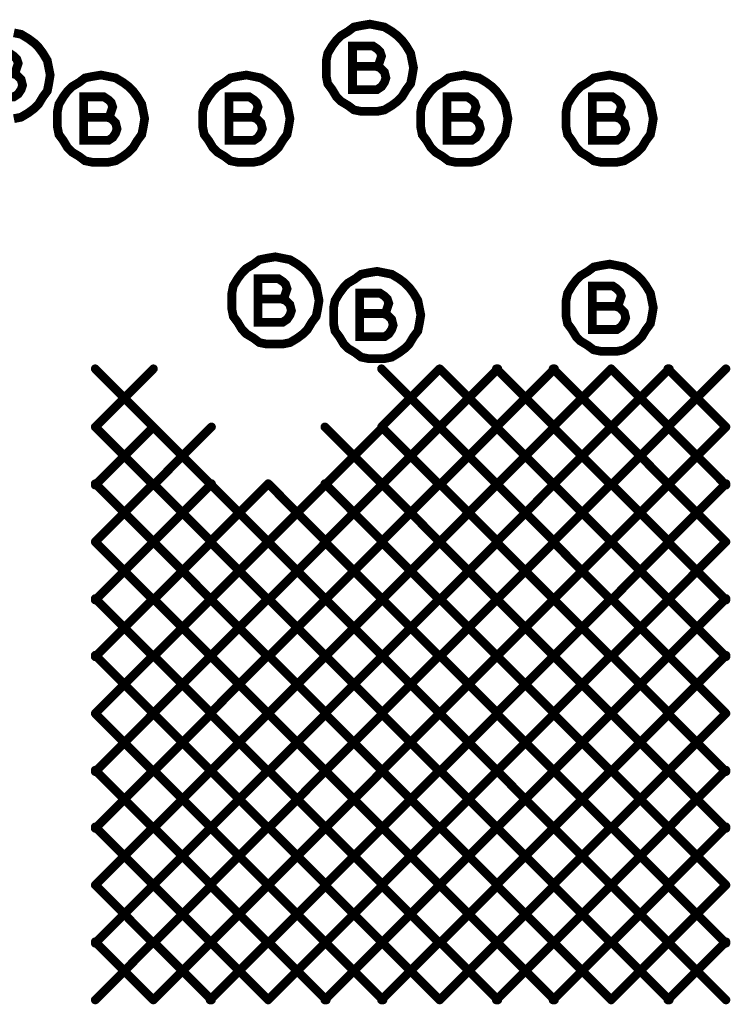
# Model space of a CAD drawing. Extents: x 28 to 61, y 24.9 to 46.
# Tile 36 of 96: x 36.724 to 37.213, y 31.366 to 32.043. Entities that reach past the tile are written whole.
import ezdxf

# ---------------------------------------------------------------- set-up
doc = ezdxf.new("R2010")
doc.units = 0
doc.layers.add('1', color=2, linetype='CONTINUOUS')

msp = doc.modelspace()

# ---------------------------------------------------------------- linework, layer by layer
at = {"layer": '1', "const_width": 0.006}
for points in [[(36.995, 32.01), (36.994, 32.015), (36.993, 32.02), (36.99, 32.025), (36.987, 32.029), (36.984, 32.032), (36.98, 32.035), (36.975, 32.038), (36.97, 32.039), (36.965, 32.04), (36.959, 32.039), (36.954, 32.038), (36.95, 32.035), (36.945, 32.032), (36.942, 32.029), (36.939, 32.025), (36.936, 32.02), (36.935, 32.015), (36.935, 32.01), (36.935, 32.004), (36.936, 31.999), (36.939, 31.995), (36.942, 31.99), (36.945, 31.987), (36.95, 31.984), (36.954, 31.981), (36.959, 31.98), (36.965, 31.98), (36.97, 31.98), (36.975, 31.981), (36.98, 31.984), (36.984, 31.987), (36.987, 31.99), (36.99, 31.995), (36.993, 31.999), (36.994, 32.004), (36.995, 32.01)], [(36.745, 32.005), (36.744, 32.01), (36.743, 32.015), (36.74, 32.02), (36.737, 32.024), (36.734, 32.027), (36.73, 32.03), (36.725, 32.033), (36.72, 32.034)], [(36.969, 32.011), (36.971, 32.012), (36.972, 32.015), (36.973, 32.018), (36.972, 32.021), (36.97, 32.023), (36.967, 32.025), (36.953, 32.025), (36.953, 31.995), (36.97, 31.995), (36.973, 31.997), (36.975, 32), (36.976, 32.003), (36.975, 32.007), (36.972, 32.01), (36.969, 32.011), (36.953, 32.011)], [(36.719, 32.006), (36.721, 32.007), (36.722, 32.01), (36.723, 32.013), (36.722, 32.016), (36.72, 32.018), (36.717, 32.02), (36.703, 32.02), (36.703, 31.99), (36.72, 31.99), (36.723, 31.992), (36.725, 31.995), (36.726, 31.998), (36.725, 32.002), (36.722, 32.005), (36.719, 32.006), (36.703, 32.006)], [(36.72, 31.975), (36.725, 31.976), (36.73, 31.979), (36.734, 31.982), (36.737, 31.985), (36.74, 31.99), (36.743, 31.994), (36.744, 31.999), (36.745, 32.005)], [(36.81, 31.975), (36.809, 31.98), (36.808, 31.985), (36.805, 31.99), (36.802, 31.994), (36.799, 31.997), (36.795, 32), (36.79, 32.003), (36.785, 32.004), (36.78, 32.005), (36.774, 32.004), (36.769, 32.003), (36.765, 32), (36.76, 31.997), (36.757, 31.994), (36.754, 31.99), (36.751, 31.985), (36.75, 31.98), (36.75, 31.975), (36.75, 31.969), (36.751, 31.964), (36.754, 31.96), (36.757, 31.955), (36.76, 31.952), (36.765, 31.949), (36.769, 31.946), (36.774, 31.945), (36.78, 31.945), (36.785, 31.945), (36.79, 31.946), (36.795, 31.949), (36.799, 31.952), (36.802, 31.955), (36.805, 31.96), (36.808, 31.964), (36.809, 31.969), (36.81, 31.975)], [(36.91, 31.975), (36.909, 31.98), (36.908, 31.985), (36.905, 31.99), (36.902, 31.994), (36.899, 31.997), (36.895, 32), (36.89, 32.003), (36.885, 32.004), (36.88, 32.005), (36.874, 32.004), (36.869, 32.003), (36.865, 32), (36.86, 31.997), (36.857, 31.994), (36.854, 31.99), (36.851, 31.985), (36.85, 31.98), (36.85, 31.975), (36.85, 31.969), (36.851, 31.964), (36.854, 31.96), (36.857, 31.955), (36.86, 31.952), (36.865, 31.949), (36.869, 31.946), (36.874, 31.945), (36.88, 31.945), (36.885, 31.945), (36.89, 31.946), (36.895, 31.949), (36.899, 31.952), (36.902, 31.955), (36.905, 31.96), (36.908, 31.964), (36.909, 31.969), (36.91, 31.975)], [(37.06, 31.975), (37.059, 31.98), (37.058, 31.985), (37.055, 31.99), (37.052, 31.994), (37.049, 31.997), (37.045, 32), (37.04, 32.003), (37.035, 32.004), (37.03, 32.005), (37.024, 32.004), (37.019, 32.003), (37.015, 32), (37.01, 31.997), (37.007, 31.994), (37.004, 31.99), (37.001, 31.985), (37, 31.98), (37, 31.975), (37, 31.969), (37.001, 31.964), (37.004, 31.96), (37.007, 31.955), (37.01, 31.952), (37.015, 31.949), (37.019, 31.946), (37.024, 31.945), (37.03, 31.945), (37.035, 31.945), (37.04, 31.946), (37.045, 31.949), (37.049, 31.952), (37.052, 31.955), (37.055, 31.96), (37.058, 31.964), (37.059, 31.969), (37.06, 31.975)], [(37.16, 31.975), (37.159, 31.98), (37.158, 31.985), (37.155, 31.99), (37.152, 31.994), (37.149, 31.997), (37.145, 32), (37.14, 32.003), (37.135, 32.004), (37.13, 32.005), (37.124, 32.004), (37.119, 32.003), (37.115, 32), (37.11, 31.997), (37.107, 31.994), (37.104, 31.99), (37.101, 31.985), (37.1, 31.98), (37.1, 31.975), (37.1, 31.969), (37.101, 31.964), (37.104, 31.96), (37.107, 31.955), (37.11, 31.952), (37.115, 31.949), (37.119, 31.946), (37.124, 31.945), (37.13, 31.945), (37.135, 31.945), (37.14, 31.946), (37.145, 31.949), (37.149, 31.952), (37.152, 31.955), (37.155, 31.96), (37.158, 31.964), (37.159, 31.969), (37.16, 31.975)], [(36.784, 31.976), (36.786, 31.977), (36.787, 31.98), (36.788, 31.983), (36.787, 31.986), (36.785, 31.988), (36.782, 31.99), (36.768, 31.99), (36.768, 31.96), (36.785, 31.96), (36.788, 31.962), (36.79, 31.965), (36.791, 31.968), (36.79, 31.972), (36.787, 31.975), (36.784, 31.976), (36.768, 31.976)], [(36.884, 31.976), (36.886, 31.977), (36.887, 31.98), (36.888, 31.983), (36.887, 31.986), (36.885, 31.988), (36.882, 31.99), (36.868, 31.99), (36.868, 31.96), (36.885, 31.96), (36.888, 31.962), (36.89, 31.965), (36.891, 31.968), (36.89, 31.972), (36.887, 31.975), (36.884, 31.976), (36.868, 31.976)], [(37.034, 31.976), (37.036, 31.977), (37.037, 31.98), (37.038, 31.983), (37.037, 31.986), (37.035, 31.988), (37.032, 31.99), (37.018, 31.99), (37.018, 31.96), (37.035, 31.96), (37.038, 31.962), (37.04, 31.965), (37.041, 31.968), (37.04, 31.972), (37.037, 31.975), (37.034, 31.976), (37.018, 31.976)], [(37.134, 31.976), (37.136, 31.977), (37.137, 31.98), (37.138, 31.983), (37.137, 31.986), (37.135, 31.988), (37.132, 31.99), (37.118, 31.99), (37.118, 31.96), (37.135, 31.96), (37.138, 31.962), (37.14, 31.965), (37.141, 31.968), (37.14, 31.972), (37.137, 31.975), (37.134, 31.976), (37.118, 31.976)], [(36.93, 31.85), (36.929, 31.855), (36.928, 31.86), (36.925, 31.865), (36.922, 31.869), (36.919, 31.872), (36.915, 31.875), (36.91, 31.878), (36.905, 31.879), (36.9, 31.88), (36.894, 31.879), (36.889, 31.878), (36.885, 31.875), (36.88, 31.872), (36.877, 31.869), (36.874, 31.865), (36.871, 31.86), (36.87, 31.855), (36.87, 31.85), (36.87, 31.844), (36.871, 31.839), (36.874, 31.835), (36.877, 31.83), (36.88, 31.827), (36.885, 31.824), (36.889, 31.821), (36.894, 31.82), (36.9, 31.82), (36.905, 31.82), (36.91, 31.821), (36.915, 31.824), (36.919, 31.827), (36.922, 31.83), (36.925, 31.835), (36.928, 31.839), (36.929, 31.844), (36.93, 31.85)], [(37.16, 31.845), (37.159, 31.85), (37.158, 31.855), (37.155, 31.86), (37.152, 31.864), (37.149, 31.867), (37.145, 31.87), (37.14, 31.873), (37.135, 31.874), (37.13, 31.875), (37.124, 31.874), (37.119, 31.873), (37.115, 31.87), (37.11, 31.867), (37.107, 31.864), (37.104, 31.86), (37.101, 31.855), (37.1, 31.85), (37.1, 31.845), (37.1, 31.839), (37.101, 31.834), (37.104, 31.83), (37.107, 31.825), (37.11, 31.822), (37.115, 31.819), (37.119, 31.816), (37.124, 31.815), (37.13, 31.815), (37.135, 31.815), (37.14, 31.816), (37.145, 31.819), (37.149, 31.822), (37.152, 31.825), (37.155, 31.83), (37.158, 31.834), (37.159, 31.839), (37.16, 31.845)], [(37, 31.84), (36.999, 31.845), (36.998, 31.85), (36.995, 31.855), (36.992, 31.859), (36.989, 31.862), (36.985, 31.865), (36.98, 31.868), (36.975, 31.869), (36.97, 31.87), (36.964, 31.869), (36.959, 31.868), (36.955, 31.865), (36.95, 31.862), (36.947, 31.859), (36.944, 31.855), (36.941, 31.85), (36.94, 31.845), (36.94, 31.84), (36.94, 31.834), (36.941, 31.829), (36.944, 31.825), (36.947, 31.82), (36.95, 31.817), (36.955, 31.814), (36.959, 31.811), (36.964, 31.81), (36.97, 31.81), (36.975, 31.81), (36.98, 31.811), (36.985, 31.814), (36.989, 31.817), (36.992, 31.82), (36.995, 31.825), (36.998, 31.829), (36.999, 31.834), (37, 31.84)], [(36.904, 31.851), (36.906, 31.852), (36.907, 31.855), (36.908, 31.858), (36.907, 31.861), (36.905, 31.863), (36.902, 31.865), (36.888, 31.865), (36.888, 31.835), (36.905, 31.835), (36.908, 31.837), (36.91, 31.84), (36.911, 31.843), (36.91, 31.847), (36.907, 31.85), (36.904, 31.851), (36.888, 31.851)], [(37.134, 31.846), (37.136, 31.847), (37.137, 31.85), (37.138, 31.853), (37.137, 31.856), (37.135, 31.858), (37.132, 31.86), (37.118, 31.86), (37.118, 31.83), (37.135, 31.83), (37.138, 31.832), (37.14, 31.835), (37.141, 31.838), (37.14, 31.842), (37.137, 31.845), (37.134, 31.846), (37.118, 31.846)], [(36.974, 31.841), (36.976, 31.842), (36.977, 31.845), (36.978, 31.848), (36.977, 31.851), (36.975, 31.853), (36.972, 31.855), (36.958, 31.855), (36.958, 31.825), (36.975, 31.825), (36.978, 31.827), (36.98, 31.83), (36.981, 31.833), (36.98, 31.837), (36.977, 31.84), (36.974, 31.841), (36.958, 31.841)], [(36.776, 31.803), (36.816, 31.763)], [(36.816, 31.803), (36.776, 31.763)], [(36.973, 31.803), (37.013, 31.763)], [(37.013, 31.803), (36.973, 31.763)], [(37.013, 31.803), (37.053, 31.763)], [(37.053, 31.803), (37.013, 31.763)], [(37.052, 31.803), (37.092, 31.763)], [(37.092, 31.803), (37.052, 31.763)], [(37.091, 31.803), (37.131, 31.763)], [(37.131, 31.803), (37.091, 31.763)], [(37.131, 31.803), (37.171, 31.763)], [(37.171, 31.803), (37.131, 31.763)], [(37.17, 31.803), (37.21, 31.763)], [(37.21, 31.803), (37.17, 31.763)], [(36.776, 31.763), (36.816, 31.723)], [(36.816, 31.763), (36.776, 31.723)], [(36.816, 31.763), (36.856, 31.723)], [(36.856, 31.763), (36.816, 31.723)], [(36.934, 31.763), (36.974, 31.723)], [(36.974, 31.763), (36.934, 31.723)], [(36.973, 31.763), (37.013, 31.723)], [(37.013, 31.763), (36.973, 31.723)], [(37.013, 31.763), (37.053, 31.723)], [(37.053, 31.763), (37.013, 31.723)], [(37.052, 31.763), (37.092, 31.723)], [(37.092, 31.763), (37.052, 31.723)], [(37.091, 31.763), (37.131, 31.723)], [(37.131, 31.763), (37.091, 31.723)], [(37.131, 31.763), (37.171, 31.723)], [(37.171, 31.763), (37.131, 31.723)], [(37.17, 31.763), (37.21, 31.723)], [(37.21, 31.763), (37.17, 31.723)], [(36.776, 31.724), (36.816, 31.684)], [(36.816, 31.724), (36.776, 31.684)], [(36.816, 31.724), (36.856, 31.684)], [(36.856, 31.724), (36.816, 31.684)], [(36.855, 31.724), (36.895, 31.684)], [(36.895, 31.724), (36.855, 31.684)], [(36.895, 31.724), (36.935, 31.684)], [(36.935, 31.724), (36.895, 31.684)], [(36.934, 31.724), (36.974, 31.684)], [(36.974, 31.724), (36.934, 31.684)], [(36.973, 31.724), (37.013, 31.684)], [(37.013, 31.724), (36.973, 31.684)], [(37.013, 31.724), (37.053, 31.684)], [(37.053, 31.724), (37.013, 31.684)], [(37.052, 31.724), (37.092, 31.684)], [(37.092, 31.724), (37.052, 31.684)], [(37.091, 31.724), (37.131, 31.684)], [(37.131, 31.724), (37.091, 31.684)], [(37.131, 31.724), (37.171, 31.684)], [(37.171, 31.724), (37.131, 31.684)], [(37.17, 31.724), (37.21, 31.684)], [(37.21, 31.724), (37.17, 31.684)], [(36.776, 31.684), (36.816, 31.644)], [(36.816, 31.684), (36.776, 31.644)], [(36.816, 31.684), (36.856, 31.644)], [(36.856, 31.684), (36.816, 31.644)], [(36.855, 31.684), (36.895, 31.644)], [(36.895, 31.684), (36.855, 31.644)], [(36.895, 31.684), (36.935, 31.644)], [(36.935, 31.684), (36.895, 31.644)], [(36.934, 31.684), (36.974, 31.644)], [(36.974, 31.684), (36.934, 31.644)], [(36.973, 31.684), (37.013, 31.644)], [(37.013, 31.684), (36.973, 31.644)], [(37.013, 31.684), (37.053, 31.644)], [(37.053, 31.684), (37.013, 31.644)], [(37.052, 31.684), (37.092, 31.644)], [(37.092, 31.684), (37.052, 31.644)], [(37.091, 31.684), (37.131, 31.644)], [(37.131, 31.684), (37.091, 31.644)], [(37.131, 31.684), (37.171, 31.644)], [(37.171, 31.684), (37.131, 31.644)], [(37.17, 31.684), (37.21, 31.644)], [(37.21, 31.684), (37.17, 31.644)], [(36.776, 31.645), (36.816, 31.605)], [(36.816, 31.645), (36.776, 31.605)], [(36.816, 31.645), (36.856, 31.605)], [(36.856, 31.645), (36.816, 31.605)], [(36.855, 31.645), (36.895, 31.605)], [(36.895, 31.645), (36.855, 31.605)], [(36.895, 31.645), (36.935, 31.605)], [(36.935, 31.645), (36.895, 31.605)], [(36.934, 31.645), (36.974, 31.605)], [(36.974, 31.645), (36.934, 31.605)], [(36.973, 31.645), (37.013, 31.605)], [(37.013, 31.645), (36.973, 31.605)], [(37.013, 31.645), (37.053, 31.605)], [(37.053, 31.645), (37.013, 31.605)], [(37.052, 31.645), (37.092, 31.605)], [(37.092, 31.645), (37.052, 31.605)], [(37.091, 31.645), (37.131, 31.605)], [(37.131, 31.645), (37.091, 31.605)], [(37.131, 31.645), (37.171, 31.605)], [(37.171, 31.645), (37.131, 31.605)], [(37.17, 31.645), (37.21, 31.605)], [(37.21, 31.645), (37.17, 31.605)], [(36.776, 31.606), (36.816, 31.566)], [(36.816, 31.606), (36.776, 31.566)], [(36.816, 31.606), (36.856, 31.566)], [(36.856, 31.606), (36.816, 31.566)], [(36.855, 31.606), (36.895, 31.566)], [(36.895, 31.606), (36.855, 31.566)], [(36.895, 31.606), (36.935, 31.566)], [(36.935, 31.606), (36.895, 31.566)], [(36.934, 31.606), (36.974, 31.566)], [(36.974, 31.606), (36.934, 31.566)], [(36.973, 31.606), (37.013, 31.566)], [(37.013, 31.606), (36.973, 31.566)], [(37.013, 31.606), (37.053, 31.566)], [(37.053, 31.606), (37.013, 31.566)], [(37.052, 31.606), (37.092, 31.566)], [(37.092, 31.606), (37.052, 31.566)], [(37.091, 31.606), (37.131, 31.566)], [(37.131, 31.606), (37.091, 31.566)], [(37.131, 31.606), (37.171, 31.566)], [(37.171, 31.606), (37.131, 31.566)], [(37.17, 31.606), (37.21, 31.566)], [(37.21, 31.606), (37.17, 31.566)], [(36.776, 31.566), (36.816, 31.526)], [(36.816, 31.566), (36.776, 31.526)], [(36.816, 31.566), (36.856, 31.526)], [(36.856, 31.566), (36.816, 31.526)], [(36.855, 31.566), (36.895, 31.526)], [(36.895, 31.566), (36.855, 31.526)], [(36.895, 31.566), (36.935, 31.526)], [(36.935, 31.566), (36.895, 31.526)], [(36.934, 31.566), (36.974, 31.526)], [(36.974, 31.566), (36.934, 31.526)], [(36.973, 31.566), (37.013, 31.526)], [(37.013, 31.566), (36.973, 31.526)], [(37.013, 31.566), (37.053, 31.526)], [(37.053, 31.566), (37.013, 31.526)], [(37.052, 31.566), (37.092, 31.526)], [(37.092, 31.566), (37.052, 31.526)], [(37.091, 31.566), (37.131, 31.526)], [(37.131, 31.566), (37.091, 31.526)], [(37.131, 31.566), (37.171, 31.526)], [(37.171, 31.566), (37.131, 31.526)], [(37.17, 31.566), (37.21, 31.526)], [(37.21, 31.566), (37.17, 31.526)], [(36.776, 31.527), (36.816, 31.487)], [(36.816, 31.527), (36.776, 31.487)], [(36.816, 31.527), (36.856, 31.487)], [(36.856, 31.527), (36.816, 31.487)], [(36.855, 31.527), (36.895, 31.487)], [(36.895, 31.527), (36.855, 31.487)], [(36.895, 31.527), (36.935, 31.487)], [(36.935, 31.527), (36.895, 31.487)], [(36.934, 31.527), (36.974, 31.487)], [(36.974, 31.527), (36.934, 31.487)], [(36.973, 31.527), (37.013, 31.487)], [(37.013, 31.527), (36.973, 31.487)], [(37.013, 31.527), (37.053, 31.487)], [(37.053, 31.527), (37.013, 31.487)], [(37.052, 31.527), (37.092, 31.487)], [(37.092, 31.527), (37.052, 31.487)], [(37.091, 31.527), (37.131, 31.487)], [(37.131, 31.527), (37.091, 31.487)], [(37.131, 31.527), (37.171, 31.487)], [(37.171, 31.527), (37.131, 31.487)], [(37.17, 31.527), (37.21, 31.487)], [(37.21, 31.527), (37.17, 31.487)], [(36.776, 31.488), (36.816, 31.448)], [(36.816, 31.488), (36.776, 31.448)], [(36.816, 31.488), (36.856, 31.448)], [(36.856, 31.488), (36.816, 31.448)], [(36.855, 31.488), (36.895, 31.448)], [(36.895, 31.488), (36.855, 31.448)], [(36.895, 31.488), (36.935, 31.448)], [(36.935, 31.488), (36.895, 31.448)], [(36.934, 31.488), (36.974, 31.448)], [(36.974, 31.488), (36.934, 31.448)], [(36.973, 31.488), (37.013, 31.448)], [(37.013, 31.488), (36.973, 31.448)], [(37.013, 31.488), (37.053, 31.448)], [(37.053, 31.488), (37.013, 31.448)], [(37.052, 31.488), (37.092, 31.448)], [(37.092, 31.488), (37.052, 31.448)], [(37.091, 31.488), (37.131, 31.448)], [(37.131, 31.488), (37.091, 31.448)], [(37.131, 31.488), (37.171, 31.448)], [(37.171, 31.488), (37.131, 31.448)], [(37.17, 31.488), (37.21, 31.448)], [(37.21, 31.488), (37.17, 31.448)], [(36.776, 31.448), (36.816, 31.408)], [(36.816, 31.448), (36.776, 31.408)], [(36.816, 31.448), (36.856, 31.408)], [(36.856, 31.448), (36.816, 31.408)], [(36.855, 31.448), (36.895, 31.408)], [(36.895, 31.448), (36.855, 31.408)], [(36.895, 31.448), (36.935, 31.408)], [(36.935, 31.448), (36.895, 31.408)], [(36.934, 31.448), (36.974, 31.408)], [(36.974, 31.448), (36.934, 31.408)], [(36.973, 31.448), (37.013, 31.408)], [(37.013, 31.448), (36.973, 31.408)], [(37.013, 31.448), (37.053, 31.408)], [(37.053, 31.448), (37.013, 31.408)], [(37.052, 31.448), (37.092, 31.408)], [(37.092, 31.448), (37.052, 31.408)], [(37.091, 31.448), (37.131, 31.408)], [(37.131, 31.448), (37.091, 31.408)], [(37.131, 31.448), (37.171, 31.408)], [(37.171, 31.448), (37.131, 31.408)], [(37.17, 31.448), (37.21, 31.408)], [(37.21, 31.448), (37.17, 31.408)], [(36.776, 31.409), (36.816, 31.369)], [(36.816, 31.409), (36.776, 31.369)], [(36.816, 31.409), (36.856, 31.369)], [(36.856, 31.409), (36.816, 31.369)], [(36.855, 31.409), (36.895, 31.369)], [(36.895, 31.409), (36.855, 31.369)], [(36.895, 31.409), (36.935, 31.369)], [(36.935, 31.409), (36.895, 31.369)], [(36.934, 31.409), (36.974, 31.369)], [(36.974, 31.409), (36.934, 31.369)], [(36.973, 31.409), (37.013, 31.369)], [(37.013, 31.409), (36.973, 31.369)], [(37.013, 31.409), (37.053, 31.369)], [(37.053, 31.409), (37.013, 31.369)], [(37.052, 31.409), (37.092, 31.369)], [(37.092, 31.409), (37.052, 31.369)], [(37.091, 31.409), (37.131, 31.369)], [(37.131, 31.409), (37.091, 31.369)], [(37.131, 31.409), (37.171, 31.369)], [(37.171, 31.409), (37.131, 31.369)], [(37.17, 31.409), (37.21, 31.369)], [(37.21, 31.409), (37.17, 31.369)]]:
    msp.add_lwpolyline(points, dxfattribs=at)
at = {"layer": '1', "const_width": 0.003}
for points in [[(36.9545, 32.011, 1), (36.9515, 32.011, 1)], [(36.9705, 32.011, 1), (36.9675, 32.011, 1)], [(36.9965, 32.01, 1), (36.9935, 32.01, 1)], [(36.9965, 32.01, 1), (36.9935, 32.01, 1)], [(36.7465, 32.005, 1), (36.7435, 32.005, 1)], [(36.7465, 32.005, 1), (36.7435, 32.005, 1)], [(36.7695, 31.976, 1), (36.7665, 31.976, 1)], [(36.7855, 31.976, 1), (36.7825, 31.976, 1)], [(36.8115, 31.975, 1), (36.8085, 31.975, 1)], [(36.8115, 31.975, 1), (36.8085, 31.975, 1)], [(36.8695, 31.976, 1), (36.8665, 31.976, 1)], [(36.8855, 31.976, 1), (36.8825, 31.976, 1)], [(36.9115, 31.975, 1), (36.9085, 31.975, 1)], [(36.9115, 31.975, 1), (36.9085, 31.975, 1)], [(37.0195, 31.976, 1), (37.0165, 31.976, 1)], [(37.0355, 31.976, 1), (37.0325, 31.976, 1)], [(37.0615, 31.975, 1), (37.0585, 31.975, 1)], [(37.0615, 31.975, 1), (37.0585, 31.975, 1)], [(37.1195, 31.976, 1), (37.1165, 31.976, 1)], [(37.1355, 31.976, 1), (37.1325, 31.976, 1)], [(37.1615, 31.975, 1), (37.1585, 31.975, 1)], [(37.1615, 31.975, 1), (37.1585, 31.975, 1)], [(36.8895, 31.851, 1), (36.8865, 31.851, 1)], [(36.9055, 31.851, 1), (36.9025, 31.851, 1)], [(36.9315, 31.85, 1), (36.9285, 31.85, 1)], [(36.9315, 31.85, 1), (36.9285, 31.85, 1)], [(37.1195, 31.846, 1), (37.1165, 31.846, 1)], [(37.1355, 31.846, 1), (37.1325, 31.846, 1)], [(36.9595, 31.841, 1), (36.9565, 31.841, 1)], [(36.9755, 31.841, 1), (36.9725, 31.841, 1)], [(37.0015, 31.84, 1), (36.9985, 31.84, 1)], [(37.0015, 31.84, 1), (36.9985, 31.84, 1)], [(37.1615, 31.845, 1), (37.1585, 31.845, 1)], [(37.1615, 31.845, 1), (37.1585, 31.845, 1)], [(36.7775, 31.803, 1), (36.7745, 31.803, 1)], [(36.8175, 31.803, 1), (36.8145, 31.803, 1)], [(36.9745, 31.803, 1), (36.9715, 31.803, 1)], [(37.0145, 31.803, 1), (37.0115, 31.803, 1)], [(37.0145, 31.803, 1), (37.0115, 31.803, 1)], [(37.0535, 31.803, 1), (37.0505, 31.803, 1)], [(37.0545, 31.803, 1), (37.0515, 31.803, 1)], [(37.0925, 31.803, 1), (37.0895, 31.803, 1)], [(37.0935, 31.803, 1), (37.0905, 31.803, 1)], [(37.1325, 31.803, 1), (37.1295, 31.803, 1)], [(37.1325, 31.803, 1), (37.1295, 31.803, 1)], [(37.1715, 31.803, 1), (37.1685, 31.803, 1)], [(37.1725, 31.803, 1), (37.1695, 31.803, 1)], [(37.2115, 31.803, 1), (37.2085, 31.803, 1)], [(36.7775, 31.763, 1), (36.7745, 31.763, 1)], [(36.7775, 31.763, 1), (36.7745, 31.763, 1)], [(36.8175, 31.763, 1), (36.8145, 31.763, 1)], [(36.8175, 31.763, 1), (36.8145, 31.763, 1)], [(36.8175, 31.763, 1), (36.8145, 31.763, 1)], [(36.8575, 31.763, 1), (36.8545, 31.763, 1)], [(36.9355, 31.763, 1), (36.9325, 31.763, 1)], [(36.9745, 31.763, 1), (36.9715, 31.763, 1)], [(36.9745, 31.763, 1), (36.9715, 31.763, 1)], [(36.9755, 31.763, 1), (36.9725, 31.763, 1)], [(37.0145, 31.763, 1), (37.0115, 31.763, 1)], [(37.0145, 31.763, 1), (37.0115, 31.763, 1)], [(37.0145, 31.763, 1), (37.0115, 31.763, 1)], [(37.0145, 31.763, 1), (37.0115, 31.763, 1)], [(37.0535, 31.763, 1), (37.0505, 31.763, 1)], [(37.0535, 31.763, 1), (37.0505, 31.763, 1)], [(37.0545, 31.763, 1), (37.0515, 31.763, 1)], [(37.0545, 31.763, 1), (37.0515, 31.763, 1)], [(37.0925, 31.763, 1), (37.0895, 31.763, 1)], [(37.0925, 31.763, 1), (37.0895, 31.763, 1)], [(37.0935, 31.763, 1), (37.0905, 31.763, 1)], [(37.0935, 31.763, 1), (37.0905, 31.763, 1)], [(37.1325, 31.763, 1), (37.1295, 31.763, 1)], [(37.1325, 31.763, 1), (37.1295, 31.763, 1)], [(37.1325, 31.763, 1), (37.1295, 31.763, 1)], [(37.1325, 31.763, 1), (37.1295, 31.763, 1)], [(37.1715, 31.763, 1), (37.1685, 31.763, 1)], [(37.1715, 31.763, 1), (37.1685, 31.763, 1)], [(37.1725, 31.763, 1), (37.1695, 31.763, 1)], [(37.1725, 31.763, 1), (37.1695, 31.763, 1)], [(37.2115, 31.763, 1), (37.2085, 31.763, 1)], [(37.2115, 31.763, 1), (37.2085, 31.763, 1)], [(36.7775, 31.724, 1), (36.7745, 31.724, 1)], [(36.8175, 31.724, 1), (36.8145, 31.724, 1)], [(36.8175, 31.724, 1), (36.8145, 31.724, 1)], [(36.8565, 31.724, 1), (36.8535, 31.724, 1)], [(36.8575, 31.724, 1), (36.8545, 31.724, 1)], [(36.8965, 31.724, 1), (36.8935, 31.724, 1)], [(36.8965, 31.724, 1), (36.8935, 31.724, 1)], [(36.9355, 31.724, 1), (36.9325, 31.724, 1)], [(36.9365, 31.724, 1), (36.9335, 31.724, 1)], [(36.9745, 31.724, 1), (36.9715, 31.724, 1)], [(36.9755, 31.724, 1), (36.9725, 31.724, 1)], [(37.0145, 31.724, 1), (37.0115, 31.724, 1)], [(37.0145, 31.724, 1), (37.0115, 31.724, 1)], [(37.0535, 31.724, 1), (37.0505, 31.724, 1)], [(37.0545, 31.724, 1), (37.0515, 31.724, 1)], [(37.0925, 31.724, 1), (37.0895, 31.724, 1)], [(37.0935, 31.724, 1), (37.0905, 31.724, 1)], [(37.1325, 31.724, 1), (37.1295, 31.724, 1)], [(37.1325, 31.724, 1), (37.1295, 31.724, 1)], [(37.1715, 31.724, 1), (37.1685, 31.724, 1)], [(37.1725, 31.724, 1), (37.1695, 31.724, 1)], [(37.2115, 31.724, 1), (37.2085, 31.724, 1)], [(36.7775, 31.723, 1), (36.7745, 31.723, 1)], [(36.8175, 31.723, 1), (36.8145, 31.723, 1)], [(36.8175, 31.723, 1), (36.8145, 31.723, 1)], [(36.8575, 31.723, 1), (36.8545, 31.723, 1)], [(36.9355, 31.723, 1), (36.9325, 31.723, 1)], [(36.9745, 31.723, 1), (36.9715, 31.723, 1)], [(36.9755, 31.723, 1), (36.9725, 31.723, 1)], [(37.0145, 31.723, 1), (37.0115, 31.723, 1)], [(37.0145, 31.723, 1), (37.0115, 31.723, 1)], [(37.0535, 31.723, 1), (37.0505, 31.723, 1)], [(37.0545, 31.723, 1), (37.0515, 31.723, 1)], [(37.0925, 31.723, 1), (37.0895, 31.723, 1)], [(37.0935, 31.723, 1), (37.0905, 31.723, 1)], [(37.1325, 31.723, 1), (37.1295, 31.723, 1)], [(37.1325, 31.723, 1), (37.1295, 31.723, 1)], [(37.1715, 31.723, 1), (37.1685, 31.723, 1)], [(37.1725, 31.723, 1), (37.1695, 31.723, 1)], [(37.2115, 31.723, 1), (37.2085, 31.723, 1)], [(36.7775, 31.684, 1), (36.7745, 31.684, 1)], [(36.7775, 31.684, 1), (36.7745, 31.684, 1)], [(36.8175, 31.684, 1), (36.8145, 31.684, 1)], [(36.8175, 31.684, 1), (36.8145, 31.684, 1)], [(36.8175, 31.684, 1), (36.8145, 31.684, 1)], [(36.8175, 31.684, 1), (36.8145, 31.684, 1)], [(36.8565, 31.684, 1), (36.8535, 31.684, 1)], [(36.8565, 31.684, 1), (36.8535, 31.684, 1)], [(36.8575, 31.684, 1), (36.8545, 31.684, 1)], [(36.8575, 31.684, 1), (36.8545, 31.684, 1)], [(36.8965, 31.684, 1), (36.8935, 31.684, 1)], [(36.8965, 31.684, 1), (36.8935, 31.684, 1)], [(36.8965, 31.684, 1), (36.8935, 31.684, 1)], [(36.8965, 31.684, 1), (36.8935, 31.684, 1)], [(36.9355, 31.684, 1), (36.9325, 31.684, 1)], [(36.9355, 31.684, 1), (36.9325, 31.684, 1)], [(36.9365, 31.684, 1), (36.9335, 31.684, 1)], [(36.9365, 31.684, 1), (36.9335, 31.684, 1)], [(36.9745, 31.684, 1), (36.9715, 31.684, 1)], [(36.9745, 31.684, 1), (36.9715, 31.684, 1)], [(36.9755, 31.684, 1), (36.9725, 31.684, 1)], [(36.9755, 31.684, 1), (36.9725, 31.684, 1)], [(37.0145, 31.684, 1), (37.0115, 31.684, 1)], [(37.0145, 31.684, 1), (37.0115, 31.684, 1)], [(37.0145, 31.684, 1), (37.0115, 31.684, 1)], [(37.0145, 31.684, 1), (37.0115, 31.684, 1)], [(37.0535, 31.684, 1), (37.0505, 31.684, 1)], [(37.0535, 31.684, 1), (37.0505, 31.684, 1)], [(37.0545, 31.684, 1), (37.0515, 31.684, 1)], [(37.0545, 31.684, 1), (37.0515, 31.684, 1)], [(37.0925, 31.684, 1), (37.0895, 31.684, 1)], [(37.0925, 31.684, 1), (37.0895, 31.684, 1)], [(37.0935, 31.684, 1), (37.0905, 31.684, 1)], [(37.0935, 31.684, 1), (37.0905, 31.684, 1)], [(37.1325, 31.684, 1), (37.1295, 31.684, 1)], [(37.1325, 31.684, 1), (37.1295, 31.684, 1)], [(37.1325, 31.684, 1), (37.1295, 31.684, 1)], [(37.1325, 31.684, 1), (37.1295, 31.684, 1)], [(37.1715, 31.684, 1), (37.1685, 31.684, 1)], [(37.1715, 31.684, 1), (37.1685, 31.684, 1)], [(37.1725, 31.684, 1), (37.1695, 31.684, 1)], [(37.1725, 31.684, 1), (37.1695, 31.684, 1)], [(37.2115, 31.684, 1), (37.2085, 31.684, 1)], [(37.2115, 31.684, 1), (37.2085, 31.684, 1)], [(36.7775, 31.645, 1), (36.7745, 31.645, 1)], [(36.7775, 31.644, 1), (36.7745, 31.644, 1)], [(36.8175, 31.645, 1), (36.8145, 31.645, 1)], [(36.8175, 31.645, 1), (36.8145, 31.645, 1)], [(36.8175, 31.644, 1), (36.8145, 31.644, 1)], [(36.8175, 31.644, 1), (36.8145, 31.644, 1)], [(36.8565, 31.645, 1), (36.8535, 31.645, 1)], [(36.8565, 31.644, 1), (36.8535, 31.644, 1)], [(36.8575, 31.645, 1), (36.8545, 31.645, 1)], [(36.8575, 31.644, 1), (36.8545, 31.644, 1)], [(36.8965, 31.645, 1), (36.8935, 31.645, 1)], [(36.8965, 31.645, 1), (36.8935, 31.645, 1)], [(36.8965, 31.644, 1), (36.8935, 31.644, 1)], [(36.8965, 31.644, 1), (36.8935, 31.644, 1)], [(36.9355, 31.645, 1), (36.9325, 31.645, 1)], [(36.9355, 31.644, 1), (36.9325, 31.644, 1)], [(36.9365, 31.645, 1), (36.9335, 31.645, 1)], [(36.9365, 31.644, 1), (36.9335, 31.644, 1)], [(36.9745, 31.645, 1), (36.9715, 31.645, 1)], [(36.9745, 31.644, 1), (36.9715, 31.644, 1)], [(36.9755, 31.645, 1), (36.9725, 31.645, 1)], [(36.9755, 31.644, 1), (36.9725, 31.644, 1)], [(37.0145, 31.645, 1), (37.0115, 31.645, 1)], [(37.0145, 31.645, 1), (37.0115, 31.645, 1)], [(37.0145, 31.644, 1), (37.0115, 31.644, 1)], [(37.0145, 31.644, 1), (37.0115, 31.644, 1)], [(37.0535, 31.645, 1), (37.0505, 31.645, 1)], [(37.0535, 31.644, 1), (37.0505, 31.644, 1)], [(37.0545, 31.645, 1), (37.0515, 31.645, 1)], [(37.0545, 31.644, 1), (37.0515, 31.644, 1)], [(37.0925, 31.645, 1), (37.0895, 31.645, 1)], [(37.0925, 31.644, 1), (37.0895, 31.644, 1)], [(37.0935, 31.645, 1), (37.0905, 31.645, 1)], [(37.0935, 31.644, 1), (37.0905, 31.644, 1)], [(37.1325, 31.645, 1), (37.1295, 31.645, 1)], [(37.1325, 31.645, 1), (37.1295, 31.645, 1)], [(37.1325, 31.644, 1), (37.1295, 31.644, 1)], [(37.1325, 31.644, 1), (37.1295, 31.644, 1)], [(37.1715, 31.645, 1), (37.1685, 31.645, 1)], [(37.1715, 31.644, 1), (37.1685, 31.644, 1)], [(37.1725, 31.645, 1), (37.1695, 31.645, 1)], [(37.1725, 31.644, 1), (37.1695, 31.644, 1)], [(37.2115, 31.645, 1), (37.2085, 31.645, 1)], [(37.2115, 31.644, 1), (37.2085, 31.644, 1)], [(36.7775, 31.606, 1), (36.7745, 31.606, 1)], [(36.7775, 31.605, 1), (36.7745, 31.605, 1)], [(36.8175, 31.606, 1), (36.8145, 31.606, 1)], [(36.8175, 31.606, 1), (36.8145, 31.606, 1)], [(36.8175, 31.605, 1), (36.8145, 31.605, 1)], [(36.8175, 31.605, 1), (36.8145, 31.605, 1)], [(36.8565, 31.606, 1), (36.8535, 31.606, 1)], [(36.8565, 31.605, 1), (36.8535, 31.605, 1)], [(36.8575, 31.606, 1), (36.8545, 31.606, 1)], [(36.8575, 31.605, 1), (36.8545, 31.605, 1)], [(36.8965, 31.606, 1), (36.8935, 31.606, 1)], [(36.8965, 31.606, 1), (36.8935, 31.606, 1)], [(36.8965, 31.605, 1), (36.8935, 31.605, 1)], [(36.8965, 31.605, 1), (36.8935, 31.605, 1)], [(36.9355, 31.606, 1), (36.9325, 31.606, 1)], [(36.9355, 31.605, 1), (36.9325, 31.605, 1)], [(36.9365, 31.606, 1), (36.9335, 31.606, 1)], [(36.9365, 31.605, 1), (36.9335, 31.605, 1)], [(36.9745, 31.606, 1), (36.9715, 31.606, 1)], [(36.9745, 31.605, 1), (36.9715, 31.605, 1)], [(36.9755, 31.606, 1), (36.9725, 31.606, 1)], [(36.9755, 31.605, 1), (36.9725, 31.605, 1)], [(37.0145, 31.606, 1), (37.0115, 31.606, 1)], [(37.0145, 31.606, 1), (37.0115, 31.606, 1)], [(37.0145, 31.605, 1), (37.0115, 31.605, 1)], [(37.0145, 31.605, 1), (37.0115, 31.605, 1)], [(37.0535, 31.606, 1), (37.0505, 31.606, 1)], [(37.0535, 31.605, 1), (37.0505, 31.605, 1)], [(37.0545, 31.606, 1), (37.0515, 31.606, 1)], [(37.0545, 31.605, 1), (37.0515, 31.605, 1)], [(37.0925, 31.606, 1), (37.0895, 31.606, 1)], [(37.0925, 31.605, 1), (37.0895, 31.605, 1)], [(37.0935, 31.606, 1), (37.0905, 31.606, 1)], [(37.0935, 31.605, 1), (37.0905, 31.605, 1)], [(37.1325, 31.606, 1), (37.1295, 31.606, 1)], [(37.1325, 31.606, 1), (37.1295, 31.606, 1)], [(37.1325, 31.605, 1), (37.1295, 31.605, 1)], [(37.1325, 31.605, 1), (37.1295, 31.605, 1)], [(37.1715, 31.606, 1), (37.1685, 31.606, 1)], [(37.1715, 31.605, 1), (37.1685, 31.605, 1)], [(37.1725, 31.606, 1), (37.1695, 31.606, 1)], [(37.1725, 31.605, 1), (37.1695, 31.605, 1)], [(37.2115, 31.606, 1), (37.2085, 31.606, 1)], [(37.2115, 31.605, 1), (37.2085, 31.605, 1)], [(36.7775, 31.566, 1), (36.7745, 31.566, 1)], [(36.7775, 31.566, 1), (36.7745, 31.566, 1)], [(36.8175, 31.566, 1), (36.8145, 31.566, 1)], [(36.8175, 31.566, 1), (36.8145, 31.566, 1)], [(36.8175, 31.566, 1), (36.8145, 31.566, 1)], [(36.8175, 31.566, 1), (36.8145, 31.566, 1)], [(36.8565, 31.566, 1), (36.8535, 31.566, 1)], [(36.8565, 31.566, 1), (36.8535, 31.566, 1)], [(36.8575, 31.566, 1), (36.8545, 31.566, 1)], [(36.8575, 31.566, 1), (36.8545, 31.566, 1)], [(36.8965, 31.566, 1), (36.8935, 31.566, 1)], [(36.8965, 31.566, 1), (36.8935, 31.566, 1)], [(36.8965, 31.566, 1), (36.8935, 31.566, 1)], [(36.8965, 31.566, 1), (36.8935, 31.566, 1)], [(36.9355, 31.566, 1), (36.9325, 31.566, 1)], [(36.9355, 31.566, 1), (36.9325, 31.566, 1)], [(36.9365, 31.566, 1), (36.9335, 31.566, 1)], [(36.9365, 31.566, 1), (36.9335, 31.566, 1)], [(36.9745, 31.566, 1), (36.9715, 31.566, 1)], [(36.9745, 31.566, 1), (36.9715, 31.566, 1)], [(36.9755, 31.566, 1), (36.9725, 31.566, 1)], [(36.9755, 31.566, 1), (36.9725, 31.566, 1)], [(37.0145, 31.566, 1), (37.0115, 31.566, 1)], [(37.0145, 31.566, 1), (37.0115, 31.566, 1)], [(37.0145, 31.566, 1), (37.0115, 31.566, 1)], [(37.0145, 31.566, 1), (37.0115, 31.566, 1)], [(37.0535, 31.566, 1), (37.0505, 31.566, 1)], [(37.0535, 31.566, 1), (37.0505, 31.566, 1)], [(37.0545, 31.566, 1), (37.0515, 31.566, 1)], [(37.0545, 31.566, 1), (37.0515, 31.566, 1)], [(37.0925, 31.566, 1), (37.0895, 31.566, 1)], [(37.0925, 31.566, 1), (37.0895, 31.566, 1)], [(37.0935, 31.566, 1), (37.0905, 31.566, 1)], [(37.0935, 31.566, 1), (37.0905, 31.566, 1)], [(37.1325, 31.566, 1), (37.1295, 31.566, 1)], [(37.1325, 31.566, 1), (37.1295, 31.566, 1)], [(37.1325, 31.566, 1), (37.1295, 31.566, 1)], [(37.1325, 31.566, 1), (37.1295, 31.566, 1)], [(37.1715, 31.566, 1), (37.1685, 31.566, 1)], [(37.1715, 31.566, 1), (37.1685, 31.566, 1)], [(37.1725, 31.566, 1), (37.1695, 31.566, 1)], [(37.1725, 31.566, 1), (37.1695, 31.566, 1)], [(37.2115, 31.566, 1), (37.2085, 31.566, 1)], [(37.2115, 31.566, 1), (37.2085, 31.566, 1)], [(36.7775, 31.527, 1), (36.7745, 31.527, 1)], [(36.7775, 31.526, 1), (36.7745, 31.526, 1)], [(36.8175, 31.527, 1), (36.8145, 31.527, 1)], [(36.8175, 31.527, 1), (36.8145, 31.527, 1)], [(36.8175, 31.526, 1), (36.8145, 31.526, 1)], [(36.8175, 31.526, 1), (36.8145, 31.526, 1)], [(36.8565, 31.527, 1), (36.8535, 31.527, 1)], [(36.8565, 31.526, 1), (36.8535, 31.526, 1)], [(36.8575, 31.527, 1), (36.8545, 31.527, 1)], [(36.8575, 31.526, 1), (36.8545, 31.526, 1)], [(36.8965, 31.527, 1), (36.8935, 31.527, 1)], [(36.8965, 31.527, 1), (36.8935, 31.527, 1)], [(36.8965, 31.526, 1), (36.8935, 31.526, 1)], [(36.8965, 31.526, 1), (36.8935, 31.526, 1)], [(36.9355, 31.527, 1), (36.9325, 31.527, 1)], [(36.9355, 31.526, 1), (36.9325, 31.526, 1)], [(36.9365, 31.527, 1), (36.9335, 31.527, 1)], [(36.9365, 31.526, 1), (36.9335, 31.526, 1)], [(36.9745, 31.527, 1), (36.9715, 31.527, 1)], [(36.9745, 31.526, 1), (36.9715, 31.526, 1)], [(36.9755, 31.527, 1), (36.9725, 31.527, 1)], [(36.9755, 31.526, 1), (36.9725, 31.526, 1)], [(37.0145, 31.527, 1), (37.0115, 31.527, 1)], [(37.0145, 31.527, 1), (37.0115, 31.527, 1)], [(37.0145, 31.526, 1), (37.0115, 31.526, 1)], [(37.0145, 31.526, 1), (37.0115, 31.526, 1)], [(37.0535, 31.527, 1), (37.0505, 31.527, 1)], [(37.0535, 31.526, 1), (37.0505, 31.526, 1)], [(37.0545, 31.527, 1), (37.0515, 31.527, 1)], [(37.0545, 31.526, 1), (37.0515, 31.526, 1)], [(37.0925, 31.527, 1), (37.0895, 31.527, 1)], [(37.0925, 31.526, 1), (37.0895, 31.526, 1)], [(37.0935, 31.527, 1), (37.0905, 31.527, 1)], [(37.0935, 31.526, 1), (37.0905, 31.526, 1)], [(37.1325, 31.527, 1), (37.1295, 31.527, 1)], [(37.1325, 31.527, 1), (37.1295, 31.527, 1)], [(37.1325, 31.526, 1), (37.1295, 31.526, 1)], [(37.1325, 31.526, 1), (37.1295, 31.526, 1)], [(37.1715, 31.527, 1), (37.1685, 31.527, 1)], [(37.1715, 31.526, 1), (37.1685, 31.526, 1)], [(37.1725, 31.527, 1), (37.1695, 31.527, 1)], [(37.1725, 31.526, 1), (37.1695, 31.526, 1)], [(37.2115, 31.527, 1), (37.2085, 31.527, 1)], [(37.2115, 31.526, 1), (37.2085, 31.526, 1)], [(36.7775, 31.488, 1), (36.7745, 31.488, 1)], [(36.7775, 31.487, 1), (36.7745, 31.487, 1)], [(36.8175, 31.488, 1), (36.8145, 31.488, 1)], [(36.8175, 31.488, 1), (36.8145, 31.488, 1)], [(36.8175, 31.487, 1), (36.8145, 31.487, 1)], [(36.8175, 31.487, 1), (36.8145, 31.487, 1)], [(36.8565, 31.488, 1), (36.8535, 31.488, 1)], [(36.8565, 31.487, 1), (36.8535, 31.487, 1)], [(36.8575, 31.488, 1), (36.8545, 31.488, 1)], [(36.8575, 31.487, 1), (36.8545, 31.487, 1)], [(36.8965, 31.488, 1), (36.8935, 31.488, 1)], [(36.8965, 31.488, 1), (36.8935, 31.488, 1)], [(36.8965, 31.487, 1), (36.8935, 31.487, 1)], [(36.8965, 31.487, 1), (36.8935, 31.487, 1)], [(36.9355, 31.488, 1), (36.9325, 31.488, 1)], [(36.9355, 31.487, 1), (36.9325, 31.487, 1)], [(36.9365, 31.488, 1), (36.9335, 31.488, 1)], [(36.9365, 31.487, 1), (36.9335, 31.487, 1)], [(36.9745, 31.488, 1), (36.9715, 31.488, 1)], [(36.9745, 31.487, 1), (36.9715, 31.487, 1)], [(36.9755, 31.488, 1), (36.9725, 31.488, 1)], [(36.9755, 31.487, 1), (36.9725, 31.487, 1)], [(37.0145, 31.488, 1), (37.0115, 31.488, 1)], [(37.0145, 31.488, 1), (37.0115, 31.488, 1)], [(37.0145, 31.487, 1), (37.0115, 31.487, 1)], [(37.0145, 31.487, 1), (37.0115, 31.487, 1)], [(37.0535, 31.488, 1), (37.0505, 31.488, 1)], [(37.0535, 31.487, 1), (37.0505, 31.487, 1)], [(37.0545, 31.488, 1), (37.0515, 31.488, 1)], [(37.0545, 31.487, 1), (37.0515, 31.487, 1)], [(37.0925, 31.488, 1), (37.0895, 31.488, 1)], [(37.0925, 31.487, 1), (37.0895, 31.487, 1)], [(37.0935, 31.488, 1), (37.0905, 31.488, 1)], [(37.0935, 31.487, 1), (37.0905, 31.487, 1)], [(37.1325, 31.488, 1), (37.1295, 31.488, 1)], [(37.1325, 31.488, 1), (37.1295, 31.488, 1)], [(37.1325, 31.487, 1), (37.1295, 31.487, 1)], [(37.1325, 31.487, 1), (37.1295, 31.487, 1)], [(37.1715, 31.488, 1), (37.1685, 31.488, 1)], [(37.1715, 31.487, 1), (37.1685, 31.487, 1)], [(37.1725, 31.488, 1), (37.1695, 31.488, 1)], [(37.1725, 31.487, 1), (37.1695, 31.487, 1)], [(37.2115, 31.488, 1), (37.2085, 31.488, 1)], [(37.2115, 31.487, 1), (37.2085, 31.487, 1)], [(36.7775, 31.448, 1), (36.7745, 31.448, 1)], [(36.7775, 31.448, 1), (36.7745, 31.448, 1)], [(36.8175, 31.448, 1), (36.8145, 31.448, 1)], [(36.8175, 31.448, 1), (36.8145, 31.448, 1)], [(36.8175, 31.448, 1), (36.8145, 31.448, 1)], [(36.8175, 31.448, 1), (36.8145, 31.448, 1)], [(36.8565, 31.448, 1), (36.8535, 31.448, 1)], [(36.8565, 31.448, 1), (36.8535, 31.448, 1)], [(36.8575, 31.448, 1), (36.8545, 31.448, 1)], [(36.8575, 31.448, 1), (36.8545, 31.448, 1)], [(36.8965, 31.448, 1), (36.8935, 31.448, 1)], [(36.8965, 31.448, 1), (36.8935, 31.448, 1)], [(36.8965, 31.448, 1), (36.8935, 31.448, 1)], [(36.8965, 31.448, 1), (36.8935, 31.448, 1)], [(36.9355, 31.448, 1), (36.9325, 31.448, 1)], [(36.9355, 31.448, 1), (36.9325, 31.448, 1)], [(36.9365, 31.448, 1), (36.9335, 31.448, 1)], [(36.9365, 31.448, 1), (36.9335, 31.448, 1)], [(36.9745, 31.448, 1), (36.9715, 31.448, 1)], [(36.9745, 31.448, 1), (36.9715, 31.448, 1)], [(36.9755, 31.448, 1), (36.9725, 31.448, 1)], [(36.9755, 31.448, 1), (36.9725, 31.448, 1)], [(37.0145, 31.448, 1), (37.0115, 31.448, 1)], [(37.0145, 31.448, 1), (37.0115, 31.448, 1)], [(37.0145, 31.448, 1), (37.0115, 31.448, 1)], [(37.0145, 31.448, 1), (37.0115, 31.448, 1)], [(37.0535, 31.448, 1), (37.0505, 31.448, 1)], [(37.0535, 31.448, 1), (37.0505, 31.448, 1)], [(37.0545, 31.448, 1), (37.0515, 31.448, 1)], [(37.0545, 31.448, 1), (37.0515, 31.448, 1)], [(37.0925, 31.448, 1), (37.0895, 31.448, 1)], [(37.0925, 31.448, 1), (37.0895, 31.448, 1)], [(37.0935, 31.448, 1), (37.0905, 31.448, 1)], [(37.0935, 31.448, 1), (37.0905, 31.448, 1)], [(37.1325, 31.448, 1), (37.1295, 31.448, 1)], [(37.1325, 31.448, 1), (37.1295, 31.448, 1)], [(37.1325, 31.448, 1), (37.1295, 31.448, 1)], [(37.1325, 31.448, 1), (37.1295, 31.448, 1)], [(37.1715, 31.448, 1), (37.1685, 31.448, 1)], [(37.1715, 31.448, 1), (37.1685, 31.448, 1)], [(37.1725, 31.448, 1), (37.1695, 31.448, 1)], [(37.1725, 31.448, 1), (37.1695, 31.448, 1)], [(37.2115, 31.448, 1), (37.2085, 31.448, 1)], [(37.2115, 31.448, 1), (37.2085, 31.448, 1)], [(36.7775, 31.409, 1), (36.7745, 31.409, 1)], [(36.7775, 31.408, 1), (36.7745, 31.408, 1)], [(36.8175, 31.409, 1), (36.8145, 31.409, 1)], [(36.8175, 31.409, 1), (36.8145, 31.409, 1)], [(36.8175, 31.408, 1), (36.8145, 31.408, 1)], [(36.8175, 31.408, 1), (36.8145, 31.408, 1)], [(36.8565, 31.409, 1), (36.8535, 31.409, 1)], [(36.8565, 31.408, 1), (36.8535, 31.408, 1)], [(36.8575, 31.409, 1), (36.8545, 31.409, 1)], [(36.8575, 31.408, 1), (36.8545, 31.408, 1)], [(36.8965, 31.409, 1), (36.8935, 31.409, 1)], [(36.8965, 31.409, 1), (36.8935, 31.409, 1)], [(36.8965, 31.408, 1), (36.8935, 31.408, 1)], [(36.8965, 31.408, 1), (36.8935, 31.408, 1)], [(36.9355, 31.409, 1), (36.9325, 31.409, 1)], [(36.9355, 31.408, 1), (36.9325, 31.408, 1)], [(36.9365, 31.409, 1), (36.9335, 31.409, 1)], [(36.9365, 31.408, 1), (36.9335, 31.408, 1)], [(36.9745, 31.409, 1), (36.9715, 31.409, 1)], [(36.9745, 31.408, 1), (36.9715, 31.408, 1)], [(36.9755, 31.409, 1), (36.9725, 31.409, 1)], [(36.9755, 31.408, 1), (36.9725, 31.408, 1)], [(37.0145, 31.409, 1), (37.0115, 31.409, 1)], [(37.0145, 31.409, 1), (37.0115, 31.409, 1)], [(37.0145, 31.408, 1), (37.0115, 31.408, 1)], [(37.0145, 31.408, 1), (37.0115, 31.408, 1)], [(37.0535, 31.409, 1), (37.0505, 31.409, 1)], [(37.0535, 31.408, 1), (37.0505, 31.408, 1)], [(37.0545, 31.409, 1), (37.0515, 31.409, 1)], [(37.0545, 31.408, 1), (37.0515, 31.408, 1)], [(37.0925, 31.409, 1), (37.0895, 31.409, 1)], [(37.0925, 31.408, 1), (37.0895, 31.408, 1)], [(37.0935, 31.409, 1), (37.0905, 31.409, 1)], [(37.0935, 31.408, 1), (37.0905, 31.408, 1)], [(37.1325, 31.409, 1), (37.1295, 31.409, 1)], [(37.1325, 31.409, 1), (37.1295, 31.409, 1)], [(37.1325, 31.408, 1), (37.1295, 31.408, 1)], [(37.1325, 31.408, 1), (37.1295, 31.408, 1)], [(37.1715, 31.409, 1), (37.1685, 31.409, 1)], [(37.1715, 31.408, 1), (37.1685, 31.408, 1)], [(37.1725, 31.409, 1), (37.1695, 31.409, 1)], [(37.1725, 31.408, 1), (37.1695, 31.408, 1)], [(37.2115, 31.409, 1), (37.2085, 31.409, 1)], [(37.2115, 31.408, 1), (37.2085, 31.408, 1)], [(36.7775, 31.369, 1), (36.7745, 31.369, 1)], [(36.8175, 31.369, 1), (36.8145, 31.369, 1)], [(36.8175, 31.369, 1), (36.8145, 31.369, 1)], [(36.8565, 31.369, 1), (36.8535, 31.369, 1)], [(36.8575, 31.369, 1), (36.8545, 31.369, 1)], [(36.8965, 31.369, 1), (36.8935, 31.369, 1)], [(36.8965, 31.369, 1), (36.8935, 31.369, 1)], [(36.9355, 31.369, 1), (36.9325, 31.369, 1)], [(36.9365, 31.369, 1), (36.9335, 31.369, 1)], [(36.9745, 31.369, 1), (36.9715, 31.369, 1)], [(36.9755, 31.369, 1), (36.9725, 31.369, 1)], [(37.0145, 31.369, 1), (37.0115, 31.369, 1)], [(37.0145, 31.369, 1), (37.0115, 31.369, 1)], [(37.0535, 31.369, 1), (37.0505, 31.369, 1)], [(37.0545, 31.369, 1), (37.0515, 31.369, 1)], [(37.0925, 31.369, 1), (37.0895, 31.369, 1)], [(37.0935, 31.369, 1), (37.0905, 31.369, 1)], [(37.1325, 31.369, 1), (37.1295, 31.369, 1)], [(37.1325, 31.369, 1), (37.1295, 31.369, 1)], [(37.1715, 31.369, 1), (37.1685, 31.369, 1)], [(37.1725, 31.369, 1), (37.1695, 31.369, 1)], [(37.2115, 31.369, 1), (37.2085, 31.369, 1)]]:
    msp.add_lwpolyline(points, format="xyb", close=True, dxfattribs=at)

doc.saveas('drawing.dxf')
